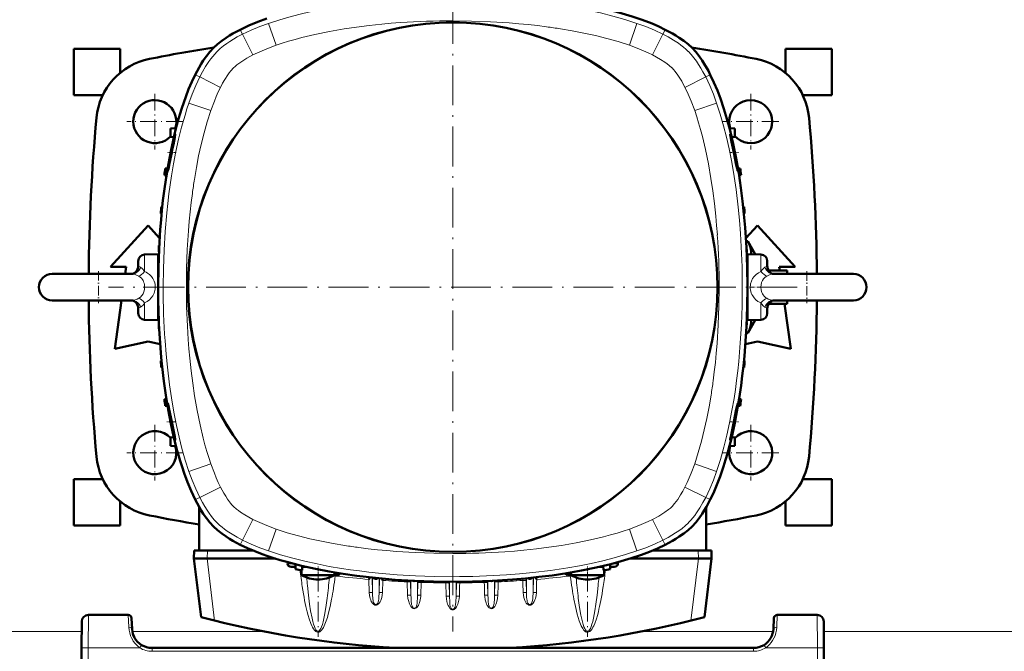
# Model space of a CAD drawing. Extents: x -1351 to 1763, y -1300 to 640.
# Tile 12 of 90: x -9 to 288, y -1127 to -937. Entities that reach past the tile are written whole.
import ezdxf

# ---------------------------------------------------------------- set-up
doc = ezdxf.new("R2010")
doc.units = 0
doc.linetypes.add('DASHDOT', pattern=[18.5, 12, -3, 0.5, -3])

msp = doc.modelspace()

# ---------------------------------------------------------------- linework, layer by layer
at = {"color": 7, "linetype": 'DASHDOT', "lineweight": 18}
for p, q in [((121.59, -913.33), (121.59, -1121.33)), ((225.59, -1017.33), (17.59, -1017.33))]:
    msp.add_line(p, q, dxfattribs=at)
at = {"color": 7, "lineweight": 18}
for p, q in [((58.1, -940.92), (57.4, -939.55)), ((68.26, -944.26), (65.96, -937.65)), ((174.93, -944.26), (177.23, -937.65)), ((185.09, -940.92), (185.78, -939.55)), ((61.23, -947.18), (58.1, -940.92)), ((181.96, -947.18), (185.09, -940.92)), ((50.36, -946.21), (50.42, -946.15)), ((192.72, -946.1), (192.77, -946.15)), ((55.35, -951.12), (55.36, -951.1)), ((187.81, -951.09), (187.82, -951.1)), ((43.81, -953.14), (45.18, -953.83)), ((51.44, -956.97), (45.18, -953.83)), ((191.74, -956.97), (198, -953.83)), ((198, -953.83), (199.38, -953.14)), ((48.52, -964), (41.91, -961.7)), ((194.67, -964), (201.28, -961.7)), ((28.52, -1007.47), (28.52, -1008.32)), ((214.66, -1012.56), (214.66, -1007.47)), ((28.52, -1008.32), (28.52, -1012.56)), ((216.59, -1010.99), (216.59, -1010.93)), ((24.78, -1013.33), (24.77, -1013.33)), ((218.4, -1013.33), (218.44, -1013.33)), ((28.52, -1022.1), (28.52, -1027.19)), ((214.66, -1026.35), (214.66, -1022.1)), ((216.59, -1023.68), (216.59, -1023.74)), ((214.66, -1027.19), (214.66, -1026.35)), ((48.52, -1070.67), (41.91, -1072.97)), ((194.67, -1070.67), (201.28, -1072.97)), ((51.44, -1077.7), (45.18, -1080.83)), ((191.74, -1077.7), (198, -1080.83)), ((43.81, -1081.52), (45.18, -1080.83)), ((198, -1080.83), (199.38, -1081.52)), ((55.38, -1083.58), (55.36, -1083.56)), ((187.84, -1083.55), (187.82, -1083.56)), ((50.47, -1088.56), (50.42, -1088.51)), ((61.23, -1087.48), (58.1, -1093.74)), ((181.96, -1087.48), (185.09, -1093.74)), ((192.82, -1088.46), (192.77, -1088.51)), ((68.26, -1090.41), (65.96, -1097.02)), ((174.93, -1090.41), (177.23, -1097.02)), ((58.1, -1093.74), (57.4, -1095.12)), ((185.09, -1093.74), (185.78, -1095.12)), ((47.46, -1096.83), (47.39, -1099.33)), ((195.79, -1099.33), (195.73, -1096.83)), ((49.67, -1118.08), (47.36, -1099.33)), ((195.82, -1099.33), (193.52, -1118.08)), ((71.71, -1100.86), (73.37, -1100.86)), ((169.82, -1100.86), (171.48, -1100.86)), ((86.2, -1104.14), (86.1, -1104.54)), ((86.65, -1104.29), (86.61, -1104.63)), ((96.23, -1105.6), (96.35, -1109.55)), ((97.21, -1105.06), (97.34, -1109.64)), ((97.34, -1105.07), (97.34, -1109.64)), ((99.34, -1105.28), (99.34, -1109.64)), ((99.34, -1109.64), (99.47, -1105.29)), ((100.34, -1109.55), (100.45, -1105.92)), ((107.85, -1105.94), (107.85, -1106.35)), ((107.85, -1106.35), (107.97, -1110.38)), ((108.84, -1105.99), (108.85, -1106.44)), ((108.97, -1106), (108.97, -1110.47)), ((110.97, -1106.1), (110.97, -1110.47)), ((111.08, -1106.6), (111.09, -1106.1)), ((112.08, -1106.52), (112.09, -1106.14)), ((119.48, -1106.32), (119.48, -1106.66)), ((120.47, -1106.33), (120.48, -1106.75)), ((120.59, -1106.33), (120.59, -1110.74)), ((122.59, -1106.33), (122.59, -1110.74)), ((122.72, -1106.33), (122.71, -1106.75)), ((123.71, -1106.32), (123.71, -1106.66)), ((131.11, -1106.52), (131.1, -1106.14)), ((132.11, -1106.6), (132.1, -1106.1)), ((132.22, -1106.1), (132.22, -1110.47)), ((134.22, -1106), (134.22, -1110.47)), ((134.34, -1105.99), (134.33, -1106.44)), ((135.33, -1105.94), (135.33, -1106.35)), ((142.74, -1105.92), (142.72, -1105.38)), ((143.84, -1109.64), (143.74, -1106.01)), ((143.84, -1105.28), (143.84, -1109.64)), ((145.98, -1105.06), (145.84, -1109.64)), ((145.84, -1105.07), (145.84, -1109.64)), ((156.53, -1104.29), (156.57, -1104.63)), ((156.99, -1104.14), (157.09, -1104.54)), ((108.85, -1106.44), (108.97, -1110.47)), ((110.97, -1110.47), (111.08, -1106.6)), ((111.97, -1110.38), (112.08, -1106.52)), ((119.48, -1106.66), (119.6, -1110.66)), ((120.48, -1106.75), (120.59, -1110.74)), ((122.71, -1106.75), (122.59, -1110.74)), ((132.22, -1110.47), (132.11, -1106.6)), ((134.33, -1106.44), (134.22, -1110.47)), ((11.52, -1116.33), (11.48, -1126.28)), ((23.58, -1116.33), (23.76, -1120.07)), ((219.44, -1120.07), (219.62, -1116.33)), ((231.72, -1126.28), (231.68, -1116.33)), ((9.5, -1121.33), (-86.3, -1121.33)), ((64.41, -1121.33), (24.83, -1121.33)), ((218.37, -1121.33), (178.78, -1121.33)), ((329.5, -1121.33), (233.7, -1121.33)), ((11.48, -1126.28), (11.1, -1198.33)), ((27.07, -1126.28), (11.48, -1126.28)), ((27.44, -1125.68), (27.07, -1126.28)), ((27.59, -1125.43), (27.44, -1125.68)), ((30.75, -1127.33), (30.75, -1126.33)), ((30.76, -1126.33), (30.75, -1126.33)), ((212.45, -1127.33), (212.45, -1126.33)), ((215.61, -1125.43), (215.77, -1125.68)), ((215.77, -1125.68), (216.14, -1126.28)), ((231.72, -1126.28), (216.14, -1126.28)), ((231.72, -1126.28), (232.1, -1198.33)), ((212.45, -1127.33), (30.75, -1127.33))]:
    msp.add_line(p, q, dxfattribs=at)
at = {"color": 7, "lineweight": 50}
for p, q in [((7.1, -959.33), (7.1, -945.33)), ((21.1, -945.33), (7.1, -945.33)), ((21.1, -945.33), (21.1, -952.63)), ((236.1, -945.33), (222.1, -945.33)), ((222.1, -945.33), (222.1, -952.63)), ((236.1, -959.33), (236.1, -945.33)), ((15.88, -959.33), (7.1, -959.33)), ((236.1, -959.33), (227.33, -959.33)), ((38.01, -969.34), (36.34, -969.43)), ((36.34, -971.93), (36.34, -969.43)), ((205.18, -969.35), (206.76, -969.43)), ((206.76, -971.93), (206.76, -969.43)), ((37.35, -971.98), (36.34, -971.93)), ((205.83, -971.98), (206.76, -971.93)), ((36.4, -976.66), (36.4, -976.63)), ((36.88, -975.77), (36.7, -976.63)), ((206.49, -976.66), (206.49, -976.63)), ((35.45, -981.43), (34.75, -981.46)), ((208.44, -981.46), (207.74, -981.43)), ((35.11, -983.48), (34.51, -983.46)), ((208.67, -983.46), (208.07, -983.48)), ((33.58, -993.08), (33.85, -993.07)), ((209.61, -993.08), (209.33, -993.07)), ((33.65, -995.09), (33.42, -995.08)), ((209.77, -995.08), (209.54, -995.09)), ((18.23, -1011.21), (29.6, -998.71)), ((29.6, -998.71), (33.06, -1002.5)), ((210.13, -1002.52), (213.6, -998.71)), ((213.6, -998.71), (224.98, -1011.21)), ((32.93, -1004.71), (32.86, -1004.71)), ((210.19, -1003.48), (210.68, -1003.48)), ((210.33, -1004.71), (210.26, -1004.71)), ((210.68, -1003.48), (212.93, -1007.41)), ((28.52, -1007.47), (32.59, -1007.33)), ((32.59, -1007.33), (32.59, -1017.24)), ((32.83, -1006.71), (32.78, -1006.71)), ((210.41, -1006.71), (210.36, -1006.71)), ((214.66, -1007.47), (210.59, -1007.33)), ((210.59, -1027.33), (210.59, -1007.33)), ((26.59, -1009.47), (26.59, -1010.14)), ((26.59, -1010.14), (26.59, -1010.93)), ((210.49, -1010.4), (210.59, -1010.4)), ((216.59, -1010.93), (216.59, -1009.47)), ((0.59, -1013.33), (21.31, -1013.33)), ((7.88, -1013.33), (0.59, -1013.33)), ((24.78, -1013.33), (7.88, -1013.33)), ((22.98, -1011.21), (18.23, -1011.21)), ((21.31, -1013.33), (24.78, -1013.33)), ((22.68, -1013.33), (22.98, -1011.21)), ((32.59, -1011.33), (32.67, -1011.33)), ((216.97, -1012.33), (222.6, -1012.33)), ((218.4, -1013.33), (235.31, -1013.33)), ((221.88, -1013.33), (218.4, -1013.33)), ((224.98, -1011.21), (220.23, -1011.21)), ((220.23, -1011.21), (220.39, -1012.33)), ((242.59, -1013.33), (221.88, -1013.33)), ((222.6, -1013.33), (222.6, -1012.33)), ((235.31, -1013.33), (242.59, -1013.33)), ((32.59, -1017.42), (32.59, -1027.33)), ((0.59, -1021.33), (21.31, -1021.33)), ((19.48, -1035.96), (21.54, -1021.33)), ((21.31, -1021.33), (24.78, -1021.33)), ((216.97, -1022.33), (222.6, -1022.33)), ((218.4, -1021.33), (235.31, -1021.33)), ((221.8, -1022.33), (223.73, -1035.96)), ((222.6, -1022.33), (222.6, -1021.33)), ((235.31, -1021.33), (242.59, -1021.33)), ((26.59, -1023.74), (26.59, -1025.19)), ((32.59, -1023.33), (32.67, -1023.33)), ((210.49, -1024.26), (210.59, -1024.26)), ((216.59, -1024.52), (216.59, -1023.74)), ((216.59, -1025.19), (216.59, -1024.52)), ((32.59, -1027.33), (28.52, -1027.19)), ((32.83, -1027.96), (32.78, -1027.96)), ((210.41, -1027.96), (210.36, -1027.96)), ((210.59, -1027.33), (214.66, -1027.19)), ((212.93, -1027.25), (210.68, -1031.19)), ((32.93, -1029.96), (32.86, -1029.96)), ((210.19, -1031.19), (210.68, -1031.19)), ((210.33, -1029.96), (210.26, -1029.96)), ((29.6, -1033.71), (19.48, -1035.96)), ((33.22, -1034.51), (29.6, -1033.71)), ((213.6, -1033.71), (209.97, -1034.51)), ((223.73, -1035.96), (213.6, -1033.71)), ((33.65, -1039.57), (33.42, -1039.58)), ((209.77, -1039.58), (209.54, -1039.57)), ((33.85, -1041.59), (33.58, -1041.58)), ((209.33, -1041.59), (209.61, -1041.58)), ((35.11, -1051.19), (34.51, -1051.21)), ((208.67, -1051.21), (208.07, -1051.19)), ((35.45, -1053.23), (34.75, -1053.21)), ((208.44, -1053.21), (207.74, -1053.23)), ((36.58, -1058.87), (36.4, -1058.03)), ((36.69, -1058), (36.7, -1058.03)), ((206.49, -1058), (206.49, -1058.03)), ((206.61, -1058.87), (206.78, -1058.03)), ((37.35, -1062.68), (36.34, -1062.73)), ((36.34, -1065.23), (36.34, -1062.73)), ((205.83, -1062.69), (206.76, -1062.73)), ((206.76, -1065.23), (206.76, -1062.73)), ((38.01, -1065.32), (36.34, -1065.23)), ((205.18, -1065.32), (206.76, -1065.23)), ((15.88, -1075.33), (7.1, -1075.33)), ((7.1, -1089.33), (7.1, -1075.33)), ((236.1, -1075.33), (227.33, -1075.33)), ((236.1, -1089.33), (236.1, -1075.33)), ((21.1, -1082.03), (21.1, -1089.33)), ((222.1, -1082.03), (222.1, -1089.33)), ((45.03, -1096.83), (45.03, -1083.8)), ((198.16, -1096.83), (198.16, -1083.8)), ((21.1, -1089.33), (7.1, -1089.33)), ((236.1, -1089.33), (222.1, -1089.33)), ((43.46, -1096.83), (43.39, -1099.33)), ((45.03, -1096.83), (43.46, -1096.83)), ((46.67, -1096.83), (45.03, -1096.83)), ((47.46, -1096.83), (46.67, -1096.83)), ((47.46, -1096.83), (61.15, -1096.83)), ((182.04, -1096.83), (195.73, -1096.83)), ((196.51, -1096.83), (195.73, -1096.83)), ((198.16, -1096.83), (196.51, -1096.83)), ((199.73, -1096.83), (198.16, -1096.83)), ((199.79, -1099.33), (199.73, -1096.83)), ((45.57, -1117.04), (43.39, -1099.33)), ((43.39, -1099.33), (47.36, -1099.33)), ((47.39, -1099.33), (47.36, -1099.33)), ((47.39, -1099.33), (68.04, -1099.33)), ((71.73, -1100.42), (71.71, -1100.86)), ((171.46, -1100.42), (171.48, -1100.86)), ((175.14, -1099.33), (195.79, -1099.33)), ((195.79, -1099.33), (195.82, -1099.33)), ((199.79, -1099.33), (195.82, -1099.33)), ((197.62, -1117.04), (199.79, -1099.33)), ((72.79, -1101.83), (74.07, -1101.83)), ((74.04, -1101.03), (74.09, -1102.55)), ((75.89, -1104.29), (75.89, -1102.83)), ((76.09, -1102.86), (76.14, -1101.55)), ((76.13, -1101.83), (76.28, -1101.83)), ((76.28, -1101.83), (76.51, -1101.83)), ((76.51, -1101.83), (76.56, -1101.83)), ((77.36, -1101.83), (76.56, -1101.83)), ((166.62, -1101.83), (165.82, -1101.83)), ((166.9, -1101.83), (166.62, -1101.83)), ((166.9, -1101.83), (167.06, -1101.83)), ((167.09, -1102.86), (167.05, -1101.55)), ((167.29, -1104.29), (167.29, -1102.83)), ((169.09, -1102.55), (169.15, -1101.03)), ((169.12, -1101.83), (170.39, -1101.83)), ((76.51, -1104.29), (75.89, -1104.29)), ((83.29, -1104.29), (76.51, -1104.29)), ((85.89, -1104.29), (83.29, -1104.29)), ((85.89, -1104.29), (85.89, -1103.84)), ((96.58, -1104.99), (96.23, -1105.6)), ((100.15, -1105.35), (100.45, -1105.92)), ((146.61, -1104.99), (146.96, -1105.6)), ((157.29, -1104.29), (157.29, -1103.84)), ((157.91, -1104.29), (157.29, -1104.29)), ((157.91, -1104.29), (164.69, -1104.29)), ((164.69, -1104.29), (167.29, -1104.29)), ((23.58, -1116.33), (11.52, -1116.33)), ((24.76, -1120.65), (24.58, -1117.28)), ((218.62, -1117.28), (218.45, -1120.65)), ((231.68, -1116.33), (219.62, -1116.33)), ((9.52, -1118.32), (9.48, -1126.28)), ((24.76, -1120.73), (24.76, -1120.65)), ((233.68, -1118.32), (233.72, -1126.28)), ((9.1, -1198.33), (9.48, -1126.28)), ((212.45, -1126.33), (30.75, -1126.33)), ((43.59, -1126.33), (43.6, -1126.33)), ((45.6, -1126.33), (46.6, -1126.33)), ((45.6, -1126.33), (46.6, -1126.33)), ((46.6, -1126.33), (185.6, -1126.33)), ((96.35, -1126.33), (96.35, -1125.77)), ((96.36, -1126.33), (96.36, -1125.77)), ((103.43, -1126.33), (103.43, -1126.28)), ((104.08, -1126.33), (104.08, -1126.32)), ((139.13, -1126.33), (139.13, -1126.32)), ((139.78, -1126.33), (139.78, -1126.28)), ((146.85, -1126.33), (146.85, -1125.77)), ((146.85, -1126.33), (146.85, -1125.77)), ((186.6, -1126.33), (185.6, -1126.33)), ((186.6, -1126.33), (185.6, -1126.33)), ((233.72, -1126.28), (234.1, -1198.33))]:
    msp.add_line(p, q, dxfattribs=at)
at = {"color": 7, "linetype": 'DASHDOT', "lineweight": 18, "ltscale": 0.422501}
for p, q in [((31.6, -958.88), (31.6, -975.78)), ((211.6, -958.88), (211.6, -975.78)), ((40.05, -967.33), (23.15, -967.33)), ((220.05, -967.33), (203.15, -967.33)), ((40.05, -1067.33), (23.15, -1067.33)), ((220.05, -1067.33), (203.15, -1067.33))]:
    msp.add_line(p, q, dxfattribs=at)
at = {"color": 7, "linetype": 'DASHDOT', "lineweight": 18, "ltscale": 0.06957}
msp.add_line((38.06, -976.63), (35.28, -976.63), dxfattribs=at)
at = {"color": 7, "linetype": 'DASHDOT', "lineweight": 18, "ltscale": 0.069601}
msp.add_line((205.14, -976.63), (207.93, -976.63), dxfattribs=at)
at = {"color": 7, "linetype": 'DASHDOT', "lineweight": 18, "ltscale": 0.242284}
msp.add_line((14.59, -1012.45), (14.59, -1022.14), dxfattribs=at)
at = {"color": 7, "linetype": 'DASHDOT', "lineweight": 18, "ltscale": 0.242493}
msp.add_line((228.59, -1012.5), (228.59, -1022.2), dxfattribs=at)
at = {"color": 7, "linetype": 'DASHDOT', "lineweight": 18, "ltscale": 0.124351}
msp.add_line((28.11, -1017.33), (33.08, -1017.33), dxfattribs=at)
at = {"color": 7, "linetype": 'DASHDOT', "lineweight": 18, "ltscale": 0.123903}
msp.add_line((215.08, -1017.33), (210.12, -1017.33), dxfattribs=at)
at = {"color": 7, "linetype": 'DASHDOT', "lineweight": 18, "ltscale": 0.068916}
for p, q in [((38.01, -1058.03), (35.26, -1058.03)), ((205.17, -1058.03), (207.93, -1058.03))]:
    msp.add_line(p, q, dxfattribs=at)
at = {"color": 7, "linetype": 'DASHDOT', "lineweight": 18, "ltscale": 0.422498}
for p, q in [((31.6, -1058.88), (31.6, -1075.78)), ((211.6, -1058.88), (211.6, -1075.78))]:
    msp.add_line(p, q, dxfattribs=at)
at = {"color": 7, "linetype": 'DASHDOT', "lineweight": 18, "ltscale": 0.073834}
msp.add_line((80.89, -1104.54), (80.89, -1101.59), dxfattribs=at)
at = {"color": 7, "linetype": 'DASHDOT', "lineweight": 18, "ltscale": 0.073831}
msp.add_line((162.29, -1104.54), (162.29, -1101.59), dxfattribs=at)
at = {"color": 7, "linetype": 'DASHDOT', "lineweight": 18, "ltscale": 0.487851}
msp.add_line((80.89, -1103.4), (80.89, -1122.92), dxfattribs=at)
at = {"color": 7, "linetype": 'DASHDOT', "lineweight": 18, "ltscale": 0.487872}
msp.add_line((162.29, -1103.4), (162.29, -1122.92), dxfattribs=at)
at = {"color": 7, "lineweight": 18}
for points in [[(65.96, -937.65), (69.38, -936.53), (72.83, -935.54), (76.3, -934.66), (79.8, -933.88), (83.31, -933.18), (86.83, -932.56), (89.47, -932.15), (92.12, -931.77), (97.43, -931.13), (101.38, -930.75), (105.34, -930.43)], [(121.59, -929.87), (127.21, -929.94), (132.82, -930.14), (138.43, -930.48), (144.03, -930.95), (146.92, -931.26), (149.8, -931.61), (152.5, -931.97), (155.19, -932.37), (158.89, -933), (162.58, -933.71), (166.26, -934.51), (169.94, -935.43), (173.6, -936.47), (175.42, -937.04), (177.23, -937.65)], [(58.1, -940.92), (60.68, -939.71), (63.3, -938.63), (65.96, -937.65)], [(68.26, -944.26), (70.1, -943.64), (71.95, -943.06), (73.98, -942.48), (76.03, -941.93), (79.97, -941), (84.36, -940.1), (88.77, -939.33), (92.54, -938.77), (96.33, -938.29), (100.13, -937.89), (102.98, -937.63), (105.83, -937.41)], [(121.59, -936.87), (127.27, -936.94), (132.95, -937.15), (138.62, -937.5), (141.5, -937.74), (144.38, -938.02), (147.15, -938.33), (149.92, -938.68)], [(154.17, -939.3), (157.7, -939.89), (161.22, -940.57), (164.73, -941.34), (168.16, -942.2), (171.56, -943.16), (174.93, -944.26)], [(177.23, -937.65), (179.89, -938.63), (182.51, -939.71), (185.09, -940.92)], [(50.42, -946.15), (51.36, -945.28), (52.34, -944.47), (53.3, -943.76), (54.28, -943.1), (55.39, -942.41), (56.52, -941.76), (58.1, -940.92)], [(185.09, -940.92), (186.68, -941.76), (188.24, -942.67), (189.76, -943.67), (190.53, -944.23), (191.28, -944.82), (192.01, -945.44), (192.72, -946.1)], [(61.23, -947.18), (62.6, -946.52), (63.99, -945.9), (65.39, -945.32), (68.26, -944.26)], [(174.93, -944.26), (177.79, -945.32), (179.2, -945.9), (180.59, -946.52), (181.96, -947.18)], [(45.18, -953.83), (46.02, -952.24), (46.94, -950.69), (47.93, -949.16), (48.49, -948.4), (49.08, -947.64), (49.7, -946.91), (50.36, -946.21)], [(57.55, -949.33), (58.44, -948.74), (59.35, -948.19), (61.23, -947.18)], [(181.96, -947.18), (183.18, -947.82), (184.37, -948.51), (185.7, -949.37), (186.34, -949.83), (186.96, -950.32), (187.81, -951.09)], [(192.77, -946.15), (193.65, -947.09), (194.46, -948.08), (195.17, -949.04), (195.83, -950.02), (196.52, -951.13), (197.17, -952.26), (198, -953.83)], [(51.44, -956.97), (52.08, -955.74), (52.77, -954.55), (53.63, -953.23), (54.09, -952.59), (54.58, -951.97), (55.35, -951.12)], [(55.36, -951.1), (55.87, -950.63), (56.4, -950.18), (57.55, -949.33)], [(187.82, -951.1), (188.3, -951.61), (188.74, -952.14), (189.6, -953.29)], [(41.91, -961.7), (42.89, -959.04), (43.97, -956.42), (45.18, -953.83)], [(189.6, -953.29), (190.19, -954.18), (190.74, -955.09), (191.74, -956.97)], [(198, -953.83), (199.21, -956.42), (200.3, -959.04), (201.28, -961.7)], [(48.52, -964), (49.58, -961.13), (50.16, -959.72), (50.78, -958.33), (51.44, -956.97)], [(191.74, -956.97), (192.41, -958.34), (193.02, -959.73), (193.6, -961.13), (194.67, -964)], [(34.13, -1017.33), (34.2, -1011.72), (34.4, -1006.11), (34.74, -1000.5), (35.22, -994.9), (35.52, -992.01), (35.87, -989.13), (36.23, -986.43), (36.64, -983.73), (37.26, -980.03), (37.97, -976.34), (38.78, -972.67), (39.69, -968.98), (40.73, -965.33), (41.3, -963.51), (41.91, -961.7)], [(201.28, -961.7), (202.39, -965.12), (203.38, -968.57), (204.26, -972.04), (205.05, -975.54), (205.74, -979.04), (206.36, -982.56), (206.78, -985.21), (207.15, -987.86), (207.79, -993.17), (208.18, -997.12), (208.49, -1001.08)], [(43.56, -984.76), (44.16, -981.22), (44.83, -977.7), (45.6, -974.2), (46.46, -970.76), (47.42, -967.36), (48.52, -964)], [(194.67, -964), (195.29, -965.84), (195.86, -967.69), (196.45, -969.72), (196.99, -971.77), (197.93, -975.71), (198.82, -980.1), (199.59, -984.51), (200.15, -988.28), (200.63, -992.07), (201.04, -995.86), (201.29, -998.72), (201.51, -1001.57)], [(41.13, -1017.33), (41.2, -1011.65), (41.41, -1005.98), (41.76, -1000.31), (42, -997.42), (42.28, -994.55), (42.59, -991.77), (42.94, -989.01)], [(27.32, -1011.31), (26.87, -1011.08), (26.67, -1011.03), (26.62, -1011.01), (26.6, -1010.97), (26.59, -1010.93)], [(215.86, -1011.31), (216.32, -1011.08), (216.53, -1011.03), (216.59, -1010.93)], [(24.78, -1013.33), (25.2, -1013.29), (25.6, -1013.17), (25.98, -1012.98), (26.43, -1012.63), (26.83, -1012.19), (27.15, -1011.67), (27.32, -1011.31)], [(24.78, -1013.33), (25.09, -1013.36), (25.42, -1013.42), (26.09, -1013.66), (26.75, -1013.98)], [(28.5, -1017.33), (28.43, -1016.5), (28.33, -1016.08), (28.2, -1015.68), (28.04, -1015.32), (27.84, -1014.99), (27.53, -1014.59), (27.16, -1014.26), (26.75, -1013.98)], [(27.32, -1011.31), (27.87, -1011.77), (28.39, -1012.38), (28.52, -1012.56)], [(31, -1014.71), (30.55, -1014.08), (30.01, -1013.53), (29.4, -1013.06), (28.97, -1012.79), (28.52, -1012.56)], [(214.66, -1012.56), (213.92, -1012.97), (213.24, -1013.47), (212.65, -1014.07), (212.17, -1014.75), (211.8, -1015.49), (211.56, -1016.29)], [(214.66, -1012.56), (215.14, -1011.96), (215.65, -1011.47), (215.86, -1011.31)], [(216.44, -1013.98), (215.92, -1014.34), (215.49, -1014.79), (215.14, -1015.33), (214.89, -1015.96), (214.74, -1016.63), (214.69, -1017.33)], [(218.4, -1013.33), (217.99, -1013.29), (217.59, -1013.17), (217.21, -1012.98), (216.75, -1012.63), (216.36, -1012.19), (216.03, -1011.67), (215.86, -1011.31)], [(216.44, -1013.98), (217.07, -1013.67), (217.7, -1013.44), (218.06, -1013.36), (218.4, -1013.33)], [(26.75, -1020.69), (27.26, -1020.33), (27.7, -1019.87), (28.04, -1019.33), (28.3, -1018.71), (28.45, -1018.03), (28.5, -1017.33)], [(28.52, -1022.1), (29.27, -1021.7), (29.95, -1021.19), (30.54, -1020.59), (31.02, -1019.92), (31.39, -1019.17), (31.62, -1018.37)], [(202.05, -1017.33), (201.99, -1023.01), (201.78, -1028.69), (201.42, -1034.36), (201.19, -1037.24), (200.91, -1040.12), (200.6, -1042.89), (200.25, -1045.66)], [(209.05, -1017.33), (208.99, -1022.95), (208.79, -1028.56), (208.45, -1034.17), (207.97, -1039.77), (207.67, -1042.65), (207.32, -1045.54), (206.96, -1048.24), (206.55, -1050.93), (205.93, -1054.63), (205.22, -1058.32), (204.41, -1061.99), (203.49, -1065.68), (202.46, -1069.34), (201.89, -1071.16), (201.28, -1072.97)], [(212.19, -1019.96), (212.64, -1020.58), (213.17, -1021.13), (213.78, -1021.61), (214.21, -1021.87), (214.66, -1022.1)], [(214.69, -1017.33), (214.76, -1018.17), (214.85, -1018.59), (214.99, -1018.99), (215.15, -1019.34), (215.35, -1019.68), (215.66, -1020.07), (216.03, -1020.41), (216.44, -1020.69)], [(26.75, -1020.69), (26.22, -1020.95), (25.69, -1021.16), (25.22, -1021.29), (24.78, -1021.33)], [(24.78, -1021.33), (25.09, -1021.35), (25.4, -1021.42), (25.7, -1021.53), (25.98, -1021.68), (26.44, -1022.03), (26.83, -1022.47), (27.15, -1022.99), (27.32, -1023.35)], [(28.52, -1022.1), (28.24, -1022.48), (27.94, -1022.83), (27.63, -1023.12), (27.32, -1023.35)], [(215.86, -1023.35), (215.38, -1022.96), (214.91, -1022.44), (214.66, -1022.1)], [(218.4, -1021.33), (217.99, -1021.37), (217.59, -1021.49), (217.21, -1021.68), (216.75, -1022.03), (216.36, -1022.47), (216.03, -1022.99), (215.86, -1023.35)], [(218.4, -1021.33), (217.87, -1021.27), (217.3, -1021.09), (216.87, -1020.91), (216.44, -1020.69)], [(27.32, -1023.35), (26.87, -1023.58), (26.65, -1023.64), (26.59, -1023.74)], [(216.59, -1023.74), (216.5, -1023.63), (216.27, -1023.56), (215.86, -1023.35)], [(41.91, -1072.97), (40.79, -1069.55), (39.8, -1066.1), (38.92, -1062.62), (38.14, -1059.13), (37.44, -1055.62), (36.82, -1052.1), (36.41, -1049.45), (36.03, -1046.81), (35.39, -1041.5), (35.01, -1037.54), (34.7, -1033.58)], [(48.52, -1070.67), (47.9, -1068.83), (47.32, -1066.98), (46.74, -1064.94), (46.19, -1062.9), (45.26, -1058.95), (44.36, -1054.57), (43.59, -1050.16), (43.03, -1046.38), (42.55, -1042.6), (42.15, -1038.8), (41.89, -1035.95), (41.68, -1033.09)], [(199.63, -1049.91), (199.03, -1053.44), (198.35, -1056.96), (197.58, -1060.46), (196.73, -1063.9), (195.76, -1067.3), (194.67, -1070.67)], [(51.44, -1077.7), (50.78, -1076.33), (50.16, -1074.94), (49.58, -1073.53), (48.52, -1070.67)], [(194.67, -1070.67), (193.61, -1073.53), (193.02, -1074.94), (192.4, -1076.33), (191.74, -1077.7)], [(45.18, -1080.83), (43.97, -1078.25), (42.89, -1075.63), (41.91, -1072.97)], [(201.28, -1072.97), (200.3, -1075.63), (199.21, -1078.25), (198, -1080.83)], [(53.59, -1081.38), (53, -1080.49), (52.45, -1079.58), (51.44, -1077.7)], [(191.74, -1077.7), (191.1, -1078.92), (190.41, -1080.11), (189.56, -1081.44), (189.1, -1082.08), (188.61, -1082.7), (187.84, -1083.55)], [(50.42, -1088.51), (49.54, -1087.57), (48.73, -1086.59), (48.02, -1085.63), (47.36, -1084.65), (46.67, -1083.54), (46.02, -1082.41), (45.18, -1080.83)], [(55.36, -1083.56), (54.89, -1083.06), (54.44, -1082.53), (53.59, -1081.38)], [(198, -1080.83), (197.16, -1082.42), (196.25, -1083.98), (195.26, -1085.5), (194.7, -1086.27), (194.11, -1087.02), (193.49, -1087.75), (192.82, -1088.46)], [(61.23, -1087.48), (60.01, -1086.84), (58.81, -1086.15), (57.49, -1085.3), (56.85, -1084.84), (56.23, -1084.35), (55.38, -1083.58)], [(185.64, -1085.34), (184.75, -1085.92), (183.84, -1086.47), (181.96, -1087.48)], [(187.82, -1083.56), (187.32, -1084.04), (186.79, -1084.48), (185.64, -1085.34)], [(68.26, -1090.41), (65.39, -1089.34), (63.98, -1088.76), (62.59, -1088.14), (61.23, -1087.48)], [(181.96, -1087.48), (180.59, -1088.14), (179.2, -1088.76), (177.79, -1089.34), (174.93, -1090.41)], [(192.77, -1088.51), (191.83, -1089.39), (190.85, -1090.19), (189.89, -1090.9), (188.91, -1091.57), (187.8, -1092.26), (186.67, -1092.91), (185.09, -1093.74)], [(58.1, -1093.74), (56.5, -1092.9), (54.95, -1091.99), (53.43, -1090.99), (52.66, -1090.44), (51.9, -1089.85), (51.17, -1089.22), (50.47, -1088.56)], [(89.02, -1095.37), (85.48, -1094.77), (81.97, -1094.09), (78.46, -1093.32), (75.03, -1092.47), (71.62, -1091.5), (68.26, -1090.41)], [(174.93, -1090.41), (173.09, -1091.03), (171.24, -1091.6), (169.2, -1092.19), (167.16, -1092.73), (163.21, -1093.67), (158.83, -1094.56), (154.42, -1095.33), (150.64, -1095.89), (146.86, -1096.37), (143.06, -1096.78), (140.21, -1097.03), (137.36, -1097.25)], [(65.96, -1097.02), (63.3, -1096.04), (60.68, -1094.95), (58.1, -1093.74)], [(185.09, -1093.74), (182.51, -1094.95), (179.89, -1096.04), (177.23, -1097.02)], [(121.59, -1104.79), (115.98, -1104.72), (110.37, -1104.53), (104.76, -1104.19), (99.16, -1103.71), (96.27, -1103.4), (93.39, -1103.06), (90.69, -1102.69), (87.99, -1102.29), (84.29, -1101.67), (80.6, -1100.95), (76.93, -1100.15), (73.24, -1099.23), (69.59, -1098.2), (67.77, -1097.63), (65.96, -1097.02)], [(121.59, -1097.79), (115.91, -1097.72), (110.24, -1097.52), (104.57, -1097.16), (101.68, -1096.92), (98.81, -1096.64), (96.03, -1096.33), (93.27, -1095.99)], [(177.23, -1097.02), (173.81, -1098.13), (170.36, -1099.12), (166.88, -1100), (163.39, -1100.79), (159.88, -1101.48), (156.36, -1102.1), (153.72, -1102.52), (151.07, -1102.89), (145.76, -1103.53), (141.8, -1103.92), (137.84, -1104.23)], [(108.85, -1106.44), (108.85, -1106.43), (108.83, -1106.42), (108.73, -1106.39), (108.58, -1106.37), (107.85, -1106.35)], [(134.33, -1106.44), (134.34, -1106.43), (134.35, -1106.42), (134.45, -1106.39), (134.61, -1106.37), (135.33, -1106.35)], [(143.74, -1106.01), (143.73, -1106), (143.72, -1105.99), (143.62, -1105.96), (143.42, -1105.94), (142.74, -1105.92)], [(77.7, -1107.5), (78.01, -1110.4), (78.35, -1113.09), (78.67, -1115.15)], [(111.08, -1106.6), (111.08, -1106.6), (111.1, -1106.59), (111.2, -1106.55), (111.4, -1106.53), (112.08, -1106.52)], [(120.48, -1106.75), (120.47, -1106.74), (120.46, -1106.73), (120.35, -1106.7), (120.15, -1106.67), (119.48, -1106.66)], [(122.71, -1106.75), (122.71, -1106.74), (122.73, -1106.73), (122.84, -1106.7), (123.04, -1106.67), (123.71, -1106.66)], [(132.11, -1106.6), (132.1, -1106.6), (132.09, -1106.59), (131.99, -1106.55), (131.79, -1106.53), (131.11, -1106.52)], [(165.49, -1107.5), (165.18, -1110.4), (164.84, -1113.09), (164.52, -1115.15)], [(81.22, -1121.51), (81.46, -1121.4), (81.67, -1121.25), (81.88, -1121.04), (82.07, -1120.81), (82.3, -1120.48), (82.51, -1120.13), (82.76, -1119.64), (82.99, -1119.14), (83.37, -1118.13), (83.71, -1117.1), (84, -1116.07), (84.55, -1113.84), (85.01, -1111.59)], [(81.48, -1120.89), (81.73, -1120.47), (81.97, -1119.91), (82.22, -1119.22), (82.45, -1118.39), (82.89, -1116.42), (83.3, -1114.05), (83.67, -1111.3)], [(97.34, -1109.64), (97.34, -1109.63), (97.33, -1109.62), (97.26, -1109.6), (97.12, -1109.57), (96.74, -1109.55), (96.35, -1109.55)], [(96.35, -1109.55), (96.44, -1110.48), (96.65, -1111.38), (96.8, -1111.81), (96.98, -1112.24), (97.31, -1112.79), (97.51, -1113.02), (97.74, -1113.23), (98.04, -1113.38), (98.37, -1113.43), (98.57, -1113.4), (98.77, -1113.33), (99.11, -1113.09), (99.4, -1112.76), (99.64, -1112.37), (99.82, -1111.97), (100.12, -1111.09), (100.27, -1110.33), (100.34, -1109.55)], [(97.44, -1111.52), (97.51, -1112.01), (97.56, -1112.26), (97.68, -1112.62)], [(98.95, -1112.74), (99.11, -1112.34), (99.17, -1112.05), (99.25, -1111.49)], [(99.34, -1109.64), (99.35, -1109.63), (99.36, -1109.62), (99.43, -1109.6), (99.57, -1109.57), (99.95, -1109.55), (100.34, -1109.55)], [(107.97, -1110.38), (108.07, -1111.34), (108.28, -1112.28), (108.43, -1112.73), (108.61, -1113.18), (108.92, -1113.75), (109.11, -1114), (109.34, -1114.22), (109.61, -1114.38), (109.89, -1114.46), (110.17, -1114.44), (110.43, -1114.34), (110.65, -1114.18), (110.85, -1113.98), (111.03, -1113.72), (111.2, -1113.45), (111.38, -1113.07), (111.53, -1112.67), (111.79, -1111.75), (111.94, -1110.81), (111.97, -1110.38)], [(108.97, -1110.47), (108.96, -1110.46), (108.93, -1110.44), (108.73, -1110.4), (108.09, -1110.38), (107.97, -1110.38)], [(110.06, -1114.26), (110.24, -1114.18), (110.4, -1114.05), (110.53, -1113.87), (110.63, -1113.68), (110.76, -1113.24), (110.81, -1112.95), (110.88, -1112.38), (110.95, -1111.19), (110.97, -1110.47)], [(110.97, -1110.47), (110.97, -1110.46), (110.98, -1110.45), (111.05, -1110.43), (111.19, -1110.4), (111.57, -1110.38), (111.97, -1110.38)], [(120.59, -1110.74), (120.59, -1110.74), (120.58, -1110.73), (120.51, -1110.7), (120.37, -1110.68), (119.99, -1110.66), (119.6, -1110.66)], [(119.6, -1110.66), (119.67, -1111.47), (119.82, -1112.26), (120.05, -1113.04), (120.23, -1113.49), (120.46, -1113.94), (120.74, -1114.35), (120.92, -1114.54), (121.13, -1114.69), (121.35, -1114.79), (121.59, -1114.82)], [(120.59, -1110.74), (120.66, -1112.39), (120.74, -1113.25), (120.83, -1113.7), (120.98, -1114.13), (121.14, -1114.39), (121.35, -1114.57), (121.59, -1114.64)], [(123.59, -1110.66), (123.52, -1111.47), (123.37, -1112.26), (123.14, -1113.04), (122.96, -1113.49), (122.73, -1113.94), (122.44, -1114.35), (122.26, -1114.54), (122.06, -1114.69), (121.83, -1114.79), (121.59, -1114.82)], [(122.59, -1110.74), (122.53, -1112.39), (122.45, -1113.25), (122.36, -1113.7), (122.21, -1114.13), (122.05, -1114.39), (121.83, -1114.57), (121.59, -1114.64)], [(122.59, -1110.74), (122.6, -1110.74), (122.61, -1110.73), (122.68, -1110.7), (122.82, -1110.68), (123.2, -1110.66), (123.59, -1110.66)], [(132.22, -1110.47), (132.21, -1110.46), (132.18, -1110.44), (131.98, -1110.4), (131.34, -1110.38), (131.22, -1110.38)], [(135.22, -1110.38), (135.12, -1111.34), (134.91, -1112.28), (134.76, -1112.73), (134.58, -1113.18), (134.26, -1113.75), (134.07, -1114), (133.85, -1114.22), (133.58, -1114.38), (133.3, -1114.46), (133.01, -1114.44), (132.76, -1114.34), (132.53, -1114.18), (132.34, -1113.98), (132.15, -1113.72), (131.99, -1113.45), (131.81, -1113.07), (131.66, -1112.67), (131.39, -1111.75), (131.25, -1110.81), (131.22, -1110.38)], [(133.13, -1114.26), (132.94, -1114.18), (132.79, -1114.05), (132.66, -1113.87), (132.56, -1113.68), (132.43, -1113.24), (132.37, -1112.95), (132.31, -1112.38), (132.24, -1111.19), (132.22, -1110.47)], [(134.22, -1110.47), (134.22, -1110.46), (134.23, -1110.45), (134.3, -1110.43), (134.44, -1110.4), (134.82, -1110.38), (135.22, -1110.38)], [(143.84, -1109.64), (143.84, -1109.63), (143.83, -1109.62), (143.76, -1109.6), (143.62, -1109.57), (143.24, -1109.55), (142.85, -1109.55)], [(146.84, -1109.55), (146.75, -1110.48), (146.54, -1111.38), (146.39, -1111.81), (146.2, -1112.24), (145.88, -1112.79), (145.68, -1113.02), (145.44, -1113.23), (145.15, -1113.38), (144.82, -1113.43), (144.62, -1113.4), (144.42, -1113.33), (144.08, -1113.09), (143.78, -1112.76), (143.55, -1112.37), (143.36, -1111.97), (143.07, -1111.09), (142.92, -1110.33), (142.85, -1109.55)], [(144.23, -1112.74), (144.08, -1112.34), (144.02, -1112.05), (143.94, -1111.49)], [(145.74, -1111.52), (145.68, -1112.01), (145.62, -1112.26), (145.51, -1112.62)], [(145.84, -1109.64), (145.85, -1109.63), (145.88, -1109.61), (145.99, -1109.58), (146.17, -1109.56), (146.84, -1109.55)], [(161.96, -1121.51), (161.73, -1121.4), (161.52, -1121.25), (161.31, -1121.04), (161.12, -1120.81), (160.88, -1120.48), (160.68, -1120.13), (160.42, -1119.64), (160.2, -1119.14), (159.81, -1118.13), (159.48, -1117.1), (159.18, -1116.07), (158.64, -1113.84), (158.18, -1111.59)], [(161.71, -1120.89), (161.46, -1120.47), (161.21, -1119.91), (160.97, -1119.22), (160.74, -1118.39), (160.3, -1116.42), (159.89, -1114.05), (159.52, -1111.3)], [(78.67, -1115.15), (79.09, -1117.34), (79.31, -1118.28), (79.54, -1119.11), (79.78, -1119.82), (80.03, -1120.41), (80.28, -1120.85), (80.53, -1121.13), (80.7, -1121.24), (80.87, -1121.28), (81.04, -1121.26)], [(97.68, -1112.62), (97.83, -1112.9), (98.05, -1113.1), (98.26, -1113.19)], [(98.26, -1113.19), (98.42, -1113.19), (98.58, -1113.14), (98.76, -1113.01), (98.95, -1112.74)], [(109.06, -1112.41), (109.12, -1112.93), (109.17, -1113.2), (109.28, -1113.59), (109.41, -1113.88), (109.51, -1114.01), (109.67, -1114.16), (109.87, -1114.25), (110.06, -1114.26)], [(134.13, -1112.41), (134.07, -1112.93), (134.02, -1113.2), (133.91, -1113.59), (133.77, -1113.88), (133.68, -1114.01), (133.51, -1114.16), (133.32, -1114.25), (133.13, -1114.26)], [(144.93, -1113.19), (144.77, -1113.19), (144.61, -1113.14), (144.43, -1113.01), (144.23, -1112.74)], [(145.51, -1112.62), (145.35, -1112.9), (145.14, -1113.1), (144.93, -1113.19)], [(164.52, -1115.15), (164.1, -1117.34), (163.88, -1118.28), (163.65, -1119.11), (163.41, -1119.82), (163.16, -1120.41), (162.9, -1120.85), (162.65, -1121.13), (162.48, -1121.24), (162.32, -1121.28), (162.15, -1121.26)], [(77.62, -1115.44), (77.9, -1116.5), (78.22, -1117.55), (78.72, -1118.94), (79.02, -1119.62), (79.24, -1120.07), (79.5, -1120.5), (79.8, -1120.91), (79.99, -1121.13), (80.21, -1121.32), (80.46, -1121.47), (80.76, -1121.56), (81.07, -1121.56), (81.22, -1121.51)], [(165.57, -1115.44), (165.28, -1116.5), (164.97, -1117.55), (164.47, -1118.94), (164.17, -1119.62), (163.94, -1120.07), (163.69, -1120.5), (163.39, -1120.91), (163.2, -1121.13), (162.98, -1121.32), (162.72, -1121.47), (162.43, -1121.56), (162.11, -1121.56), (161.96, -1121.51)], [(81.04, -1121.26), (81.26, -1121.13), (81.48, -1120.89)], [(162.15, -1121.26), (161.93, -1121.13), (161.71, -1120.89)], [(24.61, -1123.41), (25.08, -1124.23), (25.66, -1125), (26.32, -1125.69), (27.07, -1126.28)], [(218.59, -1123.41), (218.22, -1124.07), (217.79, -1124.7), (217.3, -1125.28), (216.74, -1125.81), (216.14, -1126.28)], [(9.48, -1126.28), (9.48, -1126.28), (9.5, -1126.28), (9.7, -1126.28), (11.48, -1126.28)]]:
    msp.add_lwpolyline(points, dxfattribs=at)
at = {"color": 7, "lineweight": 50}
for points in [[(121.59, -928.33), (127.55, -928.41), (133.51, -928.63), (139.46, -929.01), (142.43, -929.26), (145.4, -929.54), (148.36, -929.88), (151.31, -930.25), (155.25, -930.82), (159.17, -931.48), (163.07, -932.24), (167.35, -933.19), (169.57, -933.74), (171.79, -934.34), (173.79, -934.92), (175.78, -935.54), (178.81, -936.57), (181.79, -937.73), (183.8, -938.6), (185.78, -939.55)], [(57.4, -939.55), (60.04, -938.31), (62.72, -937.2), (65.45, -936.19)], [(49.33, -945.06), (50.54, -943.95), (51.82, -942.93), (53.16, -941.99), (54.17, -941.34), (55.2, -940.73), (57.4, -939.55)], [(185.78, -939.55), (187.99, -940.73), (189.01, -941.34), (190.02, -941.99), (191.37, -942.93), (192.65, -943.95), (193.86, -945.06)], [(43.81, -953.14), (44.99, -950.94), (45.6, -949.91), (46.25, -948.9), (47.19, -947.56), (48.21, -946.28), (49.33, -945.06)], [(193.86, -945.06), (194.98, -946.28), (196, -947.56), (196.94, -948.9), (197.58, -949.91), (198.8, -952.03), (199.38, -953.14)], [(36.49, -975.89), (37.43, -971.64), (37.98, -969.41), (38.58, -967.19), (39.15, -965.21), (39.76, -963.24), (40.34, -961.52), (40.95, -959.81), (41.82, -957.56), (42.77, -955.34), (43.81, -953.14)], [(199.38, -953.14), (200.5, -955.51), (201.52, -957.92), (202.44, -960.37), (203.48, -963.41), (204.41, -966.51), (205.25, -969.61), (205.79, -971.8), (206.29, -974), (207.2, -978.44), (207.98, -982.89), (208.64, -987.36), (209.14, -991.33), (209.56, -995.32), (209.91, -999.31), (210.12, -1002.31), (210.29, -1005.31), (210.52, -1011.32), (210.59, -1017.33)], [(36.4, -976.63), (36.95, -974.13), (37.44, -972.16), (37.67, -971.38), (37.74, -971.18), (37.77, -971.13), (37.77, -971.12), (37.77, -971.12)], [(37.77, -971.12), (37.78, -971.12), (37.78, -971.13), (37.78, -971.13), (37.78, -971.14), (37.78, -971.16), (37.78, -971.23), (37.65, -971.99), (37.19, -974.25), (36.88, -975.77)], [(206.49, -976.63), (205.82, -973.4), (205.49, -971.71), (205.41, -971.19), (205.4, -971.15), (205.41, -971.13), (205.41, -971.13), (205.41, -971.12), (205.41, -971.12)], [(205.41, -971.12), (205.42, -971.12), (205.42, -971.13), (205.46, -971.2), (205.64, -971.77), (206.15, -973.76), (206.52, -975.38)], [(32.59, -1017.33), (32.66, -1011.52), (32.87, -1005.72), (33.23, -999.92), (33.47, -996.98), (33.75, -994.04), (34.06, -991.2), (34.41, -988.36), (35.01, -984.19), (35.69, -980.04), (36.49, -975.89)], [(35.53, -982.2), (35.53, -982.2), (35.53, -982.2), (35.53, -982.19), (35.52, -982.18), (35.52, -982.13), (35.57, -981.59), (35.7, -980.59), (36.06, -978.42), (36.4, -976.66)], [(36.7, -976.63), (36.05, -979.9), (35.7, -981.61), (35.57, -982.13), (35.54, -982.19), (35.54, -982.2), (35.54, -982.2), (35.53, -982.2)], [(207.65, -982.2), (207.65, -982.2), (207.65, -982.2), (207.64, -982.19), (207.61, -982.11), (207.45, -981.45), (207.23, -980.37), (206.49, -976.66)], [(206.78, -976.63), (207.25, -979.15), (207.56, -981.15), (207.66, -982.01), (207.66, -982.15), (207.66, -982.19), (207.66, -982.2), (207.66, -982.2), (207.65, -982.2), (207.65, -982.2)], [(211.72, -1007.37), (211.73, -1006.6), (211.62, -1005.82), (211.4, -1005.03), (211.09, -1004.26), (210.68, -1003.48)], [(24.78, -1013.33), (24.96, -1013.31), (25.36, -1013.16), (25.8, -1012.84), (26.15, -1012.43), (26.41, -1011.93), (26.56, -1011.38), (26.59, -1010.93)], [(218.4, -1013.33), (218.22, -1013.31), (217.83, -1013.16), (217.39, -1012.84), (217.04, -1012.43), (216.78, -1011.93), (216.63, -1011.38), (216.59, -1010.93)], [(24.78, -1013.33), (24.97, -1013.31), (25.37, -1013.15), (25.77, -1012.87), (26.13, -1012.47), (26.39, -1011.97), (26.55, -1011.41), (26.57, -1011.26)], [(210.59, -1017.33), (210.52, -1023.29), (210.3, -1029.25), (209.92, -1035.2), (209.67, -1038.17), (209.38, -1041.13), (209.05, -1044.1), (208.68, -1047.05), (208.1, -1050.99), (207.44, -1054.91), (206.69, -1058.81), (205.74, -1063.08), (205.18, -1065.31), (204.59, -1067.53), (204.01, -1069.53), (203.39, -1071.52), (202.35, -1074.54), (201.2, -1077.53), (200.33, -1079.54), (199.38, -1081.52)], [(24.78, -1021.33), (24.96, -1021.36), (25.36, -1021.51), (25.8, -1021.83), (26.15, -1022.23), (26.41, -1022.73), (26.56, -1023.29), (26.59, -1023.74)], [(218.4, -1021.33), (218.22, -1021.36), (217.83, -1021.51), (217.39, -1021.83), (217.04, -1022.23), (216.78, -1022.73), (216.63, -1023.29), (216.59, -1023.74)], [(210.68, -1031.19), (211.19, -1030.18), (211.54, -1029.2), (211.65, -1028.71), (211.72, -1028.23), (211.74, -1027.76), (211.72, -1027.29)], [(40.45, -1073.48), (39.83, -1071.64), (39.25, -1069.79), (38.19, -1066.06), (37.26, -1062.3), (36.44, -1058.51), (35.63, -1054.26), (34.92, -1049.99), (34.33, -1045.71), (33.83, -1041.41), (33.54, -1038.54), (33.3, -1035.66), (32.93, -1029.91)], [(36.4, -1058.03), (35.93, -1055.51), (35.62, -1053.51), (35.52, -1052.59), (35.53, -1052.48), (35.53, -1052.47), (35.53, -1052.47), (35.53, -1052.47), (35.53, -1052.47)], [(35.53, -1052.47), (35.54, -1052.47), (35.54, -1052.47), (35.54, -1052.48), (35.58, -1052.56), (35.73, -1053.21), (35.96, -1054.29), (36.69, -1058)], [(207.65, -1052.47), (207.65, -1052.47), (207.65, -1052.47), (207.64, -1052.48), (207.61, -1052.56), (207.45, -1053.21), (207.23, -1054.29), (206.49, -1058)], [(206.78, -1058.03), (207.25, -1055.51), (207.56, -1053.51), (207.66, -1052.59), (207.66, -1052.48), (207.66, -1052.47), (207.66, -1052.47), (207.65, -1052.47), (207.65, -1052.47)], [(36.7, -1058.03), (37.21, -1060.53), (37.61, -1062.51), (37.76, -1063.28), (37.78, -1063.49), (37.78, -1063.52), (37.78, -1063.53), (37.78, -1063.54), (37.78, -1063.54), (37.77, -1063.54)], [(206.49, -1058.03), (205.98, -1060.53), (205.57, -1062.51), (205.43, -1063.28), (205.4, -1063.49), (205.4, -1063.52), (205.41, -1063.53), (205.41, -1063.54), (205.41, -1063.54), (205.41, -1063.54)], [(37.77, -1063.54), (37.77, -1063.54), (37.77, -1063.54), (37.77, -1063.54), (37.76, -1063.53), (37.71, -1063.42), (37.45, -1062.53), (37.02, -1060.84), (36.58, -1058.87)], [(205.41, -1063.54), (205.41, -1063.54), (205.42, -1063.54), (205.42, -1063.54), (205.43, -1063.53), (205.47, -1063.42), (205.74, -1062.53), (206.17, -1060.84), (206.61, -1058.87)], [(43.81, -1081.52), (42.57, -1078.89), (41.46, -1076.2), (40.45, -1073.48)], [(49.33, -1089.6), (48.21, -1088.39), (47.19, -1087.1), (46.25, -1085.76), (45.6, -1084.75), (44.99, -1083.73), (43.81, -1081.52)], [(199.38, -1081.52), (198.2, -1083.73), (197.58, -1084.75), (196.94, -1085.76), (196, -1087.1), (194.98, -1088.39), (193.86, -1089.6)], [(57.4, -1095.12), (55.2, -1093.94), (54.17, -1093.32), (53.16, -1092.68), (51.82, -1091.74), (50.54, -1090.72), (49.33, -1089.6)], [(193.86, -1089.6), (192.65, -1090.72), (191.37, -1091.74), (190.02, -1092.68), (189.01, -1093.32), (187.99, -1093.93), (185.78, -1095.12)], [(80.15, -1102.44), (75.9, -1101.49), (73.67, -1100.94), (71.45, -1100.35), (69.47, -1099.77), (67.5, -1099.16), (65.78, -1098.59), (64.07, -1097.98), (61.82, -1097.11), (59.6, -1096.16), (57.4, -1095.12)], [(185.78, -1095.12), (183.41, -1096.24), (181, -1097.26), (178.56, -1098.18), (175.51, -1099.22), (172.42, -1100.15), (169.32, -1100.99), (167.13, -1101.53), (164.92, -1102.03), (160.49, -1102.94), (156.03, -1103.72), (151.57, -1104.38), (147.59, -1104.88), (143.6, -1105.3), (139.61, -1105.65), (136.61, -1105.86), (133.61, -1106.03), (127.6, -1106.26), (121.59, -1106.33)], [(121.59, -1106.33), (115.79, -1106.26), (109.98, -1106.05), (104.18, -1105.7), (101.24, -1105.46), (98.3, -1105.18), (95.46, -1104.87), (92.62, -1104.51), (88.45, -1103.92), (84.3, -1103.23), (80.15, -1102.44)]]:
    msp.add_lwpolyline(points, dxfattribs=at)
for radius in [80, 79.95]:
    msp.add_circle((121.59, -1017.33), radius, dxfattribs=at)
at = {"color": 7, "lineweight": 18}
for centre, radius, start, end in [((121.48, -1163.02), 226.15, 89.9722, 93.9686), ((126.06, -1117.65), 180.55, 81.0447, 82.4071), ((221.91, -1012.86), 180.55, 171.0447, 172.4071), ((-24.1, -1017.22), 226.15, 359.9722, 3.9686), ((-24.83, -1017.25), 233.88, 359.9802, 3.9642), ((26.67, -1017.33), 5.07, 348.1443, 31.1892), ((216.52, -1017.33), 5.07, 168.1443, 211.1892), ((268.01, -1017.41), 233.88, 179.9802, 183.9642), ((267.28, -1017.44), 226.15, 179.9722, 183.9686), ((21.28, -1021.8), 180.55, 351.0447, 352.4071), ((117.12, -917.01), 180.55, 261.0447, 262.4071), ((121.7, -871.64), 226.15, 269.9722, 273.9686), ((235.57, -1083.83), 161.22, 186.7462, 188.5467), ((7.61, -1083.83), 161.22, 351.4533, 353.2538), ((278.6, -1087.98), 201.85, 184.8456, 185.5494), ((-78.5, -1091.57), 163.37, 353.0644, 355.2758), ((86.55, -1103.26), 1.35, 234.6002, 250.4746), ((121.59, -805.97), 300.7, 263.3195, 265.1616), ((121.59, -805.97), 300.7, 265.9673, 267.3812), ((121.67, -870.91), 233.88, 269.9802, 273.9642), ((185.16, -1104.78), 41.44, 180.7032, 181.6996), ((156.05, -1100.16), 4.5, 276.6805, 283.2935), ((156.63, -1103.26), 1.35, 289.5262, 305.3945), ((321.54, -1091.58), 163.22, 184.7279, 186.9413), ((-35.41, -1087.98), 201.85, 354.4506, 355.1544), ((121.59, -805.97), 300.7, 268.1866, 269.5974), ((118.52, -1109.48), 21.17, 180.4253, 185.5172), ((77.56, -1109.45), 21.78, 354.6176, 359.5018), ((134.93, -1110.24), 25.96, 180.4973, 184.7844), ((108.26, -1110.24), 25.96, 355.2156, 359.5027), ((165.63, -1109.45), 21.78, 180.4982, 185.3824), ((124.67, -1109.48), 21.17, 354.4828, 359.5747), ((32.21, -1119.69), 8.46, 182.6014, 206.0888), ((211.01, -1119.69), 8.44, 333.8842, 357.4163), ((82.28, -1120.52), 1.45, 210.6768, 223.1147), ((160.91, -1120.52), 1.45, 316.8774, 329.3325), ((30.75, -1120.32), 7.01, 238.2752, 269.9814), ((212.46, -1120.33), 6.99, 269.9849, 301.756)]:
    msp.add_arc(centre, radius, start, end, dxfattribs=at)
at = {"color": 7, "lineweight": 50}
for centre, radius, start, end in [((121.6, -1407.33), 468, 98.8667, 101.2889), ((121.6, -1407.33), 468, 78.7111, 81.1358), ((33.9, -968), 20, 101.2889, 174.6592), ((209.3, -968), 20, 5.3408, 78.7111), ((31.6, -967.33), 6.5, 341.8598, 180), ((211.6, -967.33), 6.5, 221.8876, 180), ((561.6, -1017.33), 550, 174.6592, 179.5833), ((-318.4, -1017.33), 550, 0.4166, 5.3408), ((31.6, -967.33), 6.5, 180, 316.8349), ((211.6, -967.33), 6.5, 180, 198.1885), ((119.6, -994.18), 88.93, 11.3798, 12.206), ((332.59, -1017.33), 300, 173.1319, 173.5165), ((-89.41, -1017.33), 300, 6.4835, 6.8681), ((332.59, -1017.33), 300, 175.3635, 175.7467), ((-89.41, -1017.33), 300, 4.2533, 4.6365), ((332.59, -1017.33), 300, 177.5881, 177.9704), ((-89.41, -1017.33), 300, 2.0297, 2.4119), ((28.59, -1009.47), 2, 92, 180), ((214.59, -1009.47), 2, 0, 88), ((0.59, -1017.33), 4, 90, 180), ((209.59, -1012.31), 1, 0.0001, 19.9943), ((242.59, -1017.33), 4, 0, 90), ((332.59, -1017.33), 300, 179.809, 179.9807), ((-89.41, -1017.33), 300, 359.809, 0.191), ((0.59, -1017.33), 4, 180, 270), ((269.95, -1017.37), 237.36, 179.9919, 183.0285), ((332.59, -1017.33), 300, 180.0517, 180.191), ((242.59, -1017.33), 4, 270, 0), ((561.6, -1017.33), 550, 180.4168, 185.3408), ((209.59, -1022.36), 1, 340.0063, 359.9999), ((-318.4, -1017.33), 550, 354.6592, 359.5833), ((28.59, -1025.19), 2, 180, 268), ((214.59, -1025.19), 2, 272, 0), ((332.59, -1017.33), 300, 182.0297, 182.4119), ((-89.41, -1017.33), 300, 357.5881, 357.9704), ((332.59, -1017.33), 300, 184.2533, 184.6365), ((-89.41, -1017.33), 300, 355.3635, 355.7467), ((332.59, -1017.33), 300, 186.4835, 186.8681), ((-89.41, -1017.33), 300, 353.1319, 353.5165), ((31.6, -1067.33), 6.5, 43.165, 18.1291), ((211.6, -1067.33), 6.5, 161.8224, 138.1123), ((33.9, -1066.66), 20, 185.3408, 258.7111), ((209.3, -1066.66), 20, 281.2889, 354.6592), ((121.6, -627.33), 468, 258.7111, 260.5833), ((121.6, -627.33), 468, 279.4145, 281.2889), ((121.59, -806.33), 300, 260.8898, 261.2765), ((121.59, -806.33), 300, 278.7235, 279.1102), ((80.89, -1095.63), 10, 240, 270), ((80.89, -1095.63), 10, 270, 300), ((86.73, -1103.29), 1, 191.0792, 330), ((98.34, -1104.43), 1, 222.104, 306.2012), ((109.97, -1105.11), 1, 247.3345, 287.0339), ((121.59, -806.33), 300, 269.9974, 270.0028), ((133.22, -1105.11), 1, 252.9833, 292.6624), ((144.84, -1104.43), 1, 233.7818, 317.8806), ((156.45, -1103.29), 1, 210, 348.9032), ((162.29, -1095.63), 10, 240, 270), ((162.29, -1095.63), 10, 270, 300), ((11.52, -1118.33), 2, 90, 179.7), ((23.58, -1117.33), 1, 3, 90), ((121.59, -826.83), 300, 255.32, 266.6919), ((121.59, -826.83), 300, 273.3082, 284.68), ((219.62, -1117.33), 1, 90, 177), ((231.68, -1118.33), 2, 0.3, 90), ((30.75, -1120.33), 6, 183.748, 208.7472), ((30.75, -1120.33), 6, 183.8433, 208.7473), ((212.45, -1120.33), 6, 331.2567, 356.994), ((30.75, -1120.33), 6, 208.7491, 238.2522), ((212.45, -1120.33), 6, 301.749, 331.2523), ((30.75, -1120.33), 6, 238.2564, 270), ((212.45, -1120.33), 6, 270, 301.7436)]:
    msp.add_arc(centre, radius, start, end, dxfattribs=at)
at = {"color": 7, "lineweight": 18}
for centre, major_axis, ratio, start_param, end_param in [((28.38, -1010.63), (-2.21, -3.33), 0.321049, 0.390344, 1.178217), ((214.8, -1010.63), (2.21, -3.33), 0.321037, 5.104959, 5.892839), ((28.38, -1024.03), (2.21, -3.33), 0.321037, 1.963367, 2.751242), ((214.8, -1024.03), (-2.21, -3.33), 0.321049, 3.531936, 4.31981), ((76.6, -1100.83), (0, 1), 0.866025, 2.578206, 3.101963), ((166.59, -1100.83), (0, 1), 0.866025, 3.181224, 3.704985), ((81.13, -1060.23), (-0.19, -61.27), 0.120604, 0.577016, 0.762779), ((87.14, -1100.22), (-4.47, 0), 0.992546, 1.337092, 1.453325), ((4720.98, -1239.32), (-4587.61, 0), 0.992546, 6.25398, 6.254865), ((121.59, -810.41), (-298.48, 0), 0.992546, 1.616846, 1.641707), ((-4656.4, -1245.44), (-4801.2, 0), 0.992546, 3.170112, 3.170874), ((5006.75, -1247.17), (-4861.89, 0), 0.992546, 6.253842, 6.254662), ((121.59, -810.37), (-298.53, 0), 0.992546, 1.655874, 1.68826), ((162.06, -1060.23), (0.19, -61.27), 0.120604, 5.520407, 5.706169), ((80.74, -1059.82), (0.13, -61.72), 0.121044, 5.602064, 5.834263), ((4609.56, -1236.47), (-4487.76, 0), 0.992546, 6.254039, 6.254936), ((121.59, -810.43), (-298.46, 0), 0.992546, 1.577876, 1.602684), ((-4421.04, -1238.37), (-4554.08, 0), 0.992546, 3.169911, 3.170766), ((162.44, -1059.82), (-0.13, -61.72), 0.121044, 0.448922, 0.681121), ((23.76, -1120.7), (0.999, 0.052), 0.625417, 0.000123, 1.538026), ((219.44, -1120.7), (0.999, -0.052), 0.625465, 1.603675, 3.141634), ((231.72, -1126.29), (-2, -0.01), 0.005236, 3.141593, 4.712362)]:
    msp.add_ellipse(centre, major_axis=major_axis, ratio=ratio, start_param=start_param, end_param=end_param, dxfattribs=at)
at = {"color": 7, "lineweight": 50}
for centre, major_axis, start_param, end_param in [((72.87, -1100.83), (1.14, 0.23), 2.936487, 4.481103), ((170.32, -1100.83), (1.14, -0.23), 4.943675, 6.488291)]:
    msp.add_ellipse(centre, major_axis=major_axis, ratio=0.853683, start_param=start_param, end_param=end_param, dxfattribs=at)

doc.saveas('drawing.dxf')
